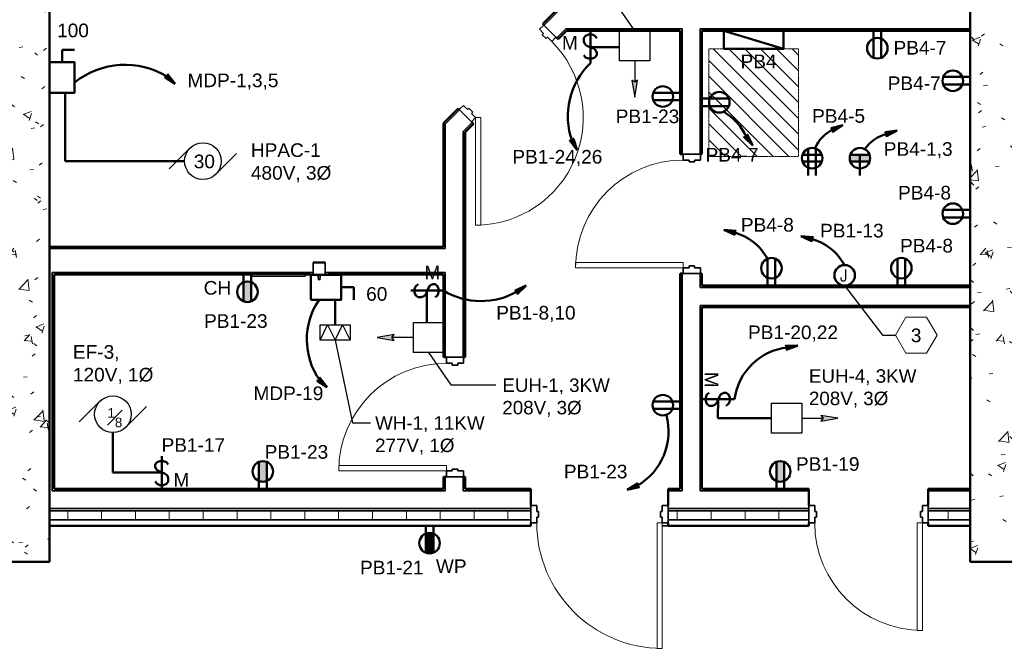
# Model space of a CAD drawing. Header units: inches. Extents: x 22203 to 35893, y 1093 to 5841.
# Tile 2 of 5: x 22918 to 23247, y 1103 to 1313. Entities that reach past the tile are written whole.
import ezdxf
from ezdxf.enums import TextEntityAlignment as Align

# ---------------------------------------------------------------- set-up
doc = ezdxf.new("R2010")
doc.units = ezdxf.units.IN
doc.header["$MEASUREMENT"] = 0
doc.linetypes.add('Dash', pattern=[0.25, 0.125, -0.125])
for name, color, linetype, lineweight in [('A-ANNO-NOTE', 7, 'Continuous', 9), ('E-MECH-SYMB', 7, 'Continuous', 30), ('E-POWR-CIRC', 7, 'Continuous', 50), ('E-POWR-CNMB', 7, 'Continuous', 35), ('E-POWR-DSCO', 7, 'Continuous', 50), ('E-POWR-IDEN', 7, 'Continuous', 35), ('E-POWR-PANL', 7, 'Continuous', 50), ('E-POWR-WALL', 7, 'Continuous', 50), ('E-PWR-SYMB', 7, 'Continuous', 30), ('G-ANNO-NOTE', 7, 'Continuous', 35), ('G-ANNO-PATT', 7, 'Continuous', 18), ('G-PLAN-OTLN', 7, 'Continuous', 35)]:
    doc.layers.add(name, color=color, linetype=linetype, lineweight=lineweight)
doc.styles.add('Arial', font='arial.ttf', dxfattribs={"height": 0.125})
doc.styles.add('NOTES_0.12in', font='romans.shx', dxfattribs={"width": 0.9, "height": 0.12})
doc.dimstyles.new('Richey', dxfattribs={"dimscale": 0.083333, "dimtxt": 0.125, "dimasz": 0.125, "dimexe": 0.18, "dimexo": 0.0625, "dimgap": 0.125, "dimtad": 1, "dimdec": 0, "dimzin": 3, "dimdsep": 46, "dimlunit": 4, "dimtxsty": 'Arial', "dimblk": 'ARCHTICK', "dimcen": 0.125, "dimadec": 0, "dimazin": 0, "dimtfac": 1, "dimtdec": 0, "dimtofl": 0, "dimtmove": 0, "dimatfit": 3, "dimfxl": 1, "dimtolj": 1, "dimtzin": 0, "dimarcsym": 0})
pattern_1 = [(50, (0, 0), (27.5427, -2.40992), [2.88, -31.68]), (355, (0, 0), (-5.32784, 28.88427), [2.304, -25.344]), (100.451, (2.295, -0.2), (22.21532, 26.47393), [2.448, -26.924]), (46.184, (0, 7.68), (40.98187, -6.35642), [4.32, -47.52]), (96.636, (3.415, 7.15), (35.89075, 37.4062), [3.671, -40.386]), (351.184, (0, 7.68), (35.89097, 37.4062), [3.456, -38.016]), (21, (3.84, 5.76), (22.92104, -15.46073), [2.88, -31.68]), (326, (3.84, 5.76), (9.34353, 27.84574), [2.304, -25.344]), (71.451, (5.75, 4.472), (32.26477, 12.38442), [2.448, -26.924]), (37.5, (0, 0), (0.466855, 12.782707), [1.267, -23.77, 1.267, -24.461, -25.44]), (37.5, (0, 0), (0.466855, 12.782707), [-50.765, 1.267, -24.173]), (7.5, (0, 0), (10.10159, 15.14509), [1.267, -13.402, 1.267, -23.194, -9.696]), (7.5, (0, 0), (10.10159, 15.14509), [-39.13, 1.267, -8.429]), (327.5, (-8.563, 0), (20.49916, -0.86578), [1.267, -8.333, 1.267, -28.685, -39.744]), (327.5, (-8.563, 0), (20.49916, -0.86578), [-39.552, 1.267, -38.477]), (317.5, (-12.403, 0), (22.39478, 3.84429), [1.267, -11.213, 1.267, -18.624, -28.224]), (317.5, (-12.403, 0), (22.39478, 3.84429), [-32.371, 1.267, -26.957])]
pattern_2 = [(0, (0, 0), (30.72, 7.68), [1.267, -21.773, 1.267, -21.773, -122.88]), (0, (0, 0), (30.72, 7.68), [-46.08, 1.267, -44.813, 1.267, -21.773, -53.76]), (0, (0, 0), (30.72, 7.68), [-115.2, 1.267, -14.093, 1.267, -37.133]), (120, (11.52, 3.84), (-22.011075, 22.7643), [1.267, -21.773, 1.267, -21.773, -122.88]), (120, (11.52, 3.84), (-22.011075, 22.7643), [-46.08, 1.267, -44.813, 1.267, -21.773, -53.76]), (120, (11.52, 3.84), (-22.011075, 22.7643), [-115.2, 1.267, -14.093, 1.267, -37.133]), (240, (15.36, 19.2), (-8.708925, -30.4443), [1.267, -21.773, 1.267, -21.773, -122.88]), (240, (15.36, 19.2), (-8.708925, -30.4443), [-46.08, 1.267, -44.813, 1.267, -21.773, -53.76]), (240, (15.36, 19.2), (-8.708925, -30.4443), [-115.2, 1.267, -14.093, 1.267, -37.133])]

# ---------------------------------------------------------------- blocks, each defined once
blk = doc.blocks.new('100% ANG M&I Facility_Floor Plan_7-31_elec_copy')
at = {"layer": 'G-PLAN-OTLN', "lineweight": 9}
h = blk.add_hatch(dxfattribs=at)
h.set_pattern_fill('FP_1', color=256, style=0, pattern_type=2)
h.set_pattern_definition(pattern_1)
h.paths.add_polyline_path([(-2511.59, 2267.21), (-2491.59, 2267.21), (-2491.59, 2767.21), (-2511.59, 2767.21), (-2511.59, 2269.84)])
h = blk.add_hatch(dxfattribs=at)
h.set_pattern_fill('FP_1', color=256, style=0, pattern_type=2)
h.set_pattern_definition(pattern_1)
h.paths.add_polyline_path([(-2819.59, 2267.21), (-2819.59, 2747.21), (-2839.59, 2747.21), (-2839.59, 2267.21)])
h = blk.add_hatch(dxfattribs=at)
h.set_pattern_fill('FP_2', color=256, style=0, pattern_type=2)
h.set_pattern_definition(pattern_2)
h.paths.add_polyline_path([(-2511.59, 2444.84), (-2511.59, 2445.46), (-2601.97, 2445.46), (-2601.97, 2444.84), (-2547, 2444.84)])
h.paths.add_polyline_path([(-2607.97, 2444.84), (-2607.97, 2445.46), (-2646.91, 2445.46), (-2647.54, 2444.84), (-2608.59, 2444.84)])
h = blk.add_hatch(dxfattribs=at)
h.set_pattern_fill('FP_2', color=256, style=0, pattern_type=2)
h.set_pattern_definition(pattern_2)
h.paths.add_polyline_path([(-2687.84, 2371.96), (-2687.84, 2372.59), (-2819.59, 2372.59), (-2819.59, 2371.96), (-2724.93, 2371.96)])
h = blk.add_hatch(dxfattribs=at)
h.set_pattern_fill('FP_2', color=256, style=0, pattern_type=2)
h.set_pattern_definition(pattern_2)
h.paths.add_polyline_path([(-2687.84, 2363.34), (-2687.84, 2363.96), (-2727.36, 2363.96), (-2727.36, 2363.34), (-2724.93, 2363.34)])
h.paths.add_polyline_path([(-2732.39, 2363.34), (-2731.42, 2363.34), (-2731.42, 2363.96), (-2818.72, 2363.96), (-2818.72, 2363.34), (-2752.12, 2363.34), (-2752.12, 2363.46), (-2734.12, 2363.46), (-2734.12, 2363.34)])
h = blk.add_hatch(dxfattribs=at)
h.set_pattern_fill('FP_2', color=256, style=0, pattern_type=2)
h.set_pattern_definition(pattern_2)
h.paths.add_polyline_path([(-2818.72, 2291.59), (-2818.09, 2291.59), (-2818.09, 2363.34), (-2818.72, 2363.34), (-2818.72, 2300.06)])
h = blk.add_hatch(dxfattribs=at)
h.set_pattern_fill('FP_2', color=256, style=0, pattern_type=2)
h.set_pattern_definition(pattern_2)
h.paths.add_polyline_path([(-2511.59, 2358.96), (-2511.59, 2359.59), (-2601.34, 2359.59), (-2601.34, 2358.96), (-2547, 2358.96)])
h = blk.add_hatch(dxfattribs=at)
h.set_pattern_fill('FP_2', color=256, style=0, pattern_type=2)
h.set_pattern_definition(pattern_2)
h.paths.add_polyline_path([(-2784.23, 2290.96), (-2687.22, 2290.96), (-2687.22, 2291.59), (-2818.72, 2291.59), (-2818.72, 2290.96), (-2813.89, 2290.96)])
h.paths.add_polyline_path([(-2681.22, 2290.96), (-2658.59, 2290.96), (-2658.59, 2291.59), (-2681.22, 2291.59)])
h.paths.add_polyline_path([(-2565.59, 2290.96), (-2565.59, 2291.59), (-2601.97, 2291.59), (-2601.97, 2290.96)])
h.paths.add_polyline_path([(-2525.59, 2290.96), (-2511.59, 2290.96), (-2511.59, 2291.59), (-2525.59, 2291.59)])
h.paths.add_polyline_path([(-2607.97, 2290.96), (-2607.97, 2291.59), (-2612.59, 2291.59), (-2612.59, 2290.96)])
h = blk.add_hatch(dxfattribs=at)
h.set_pattern_fill('FP_3', color=256, style=0, pattern_type=2)
h.set_pattern_definition([(0, (0, 0), (0, 11.331), []), (90, (0, 0), (-11.331, 7e-16), [])])
h.paths.add_polyline_path([(-2819.59, 2281.21), (-2658.59, 2281.21), (-2658.59, 2284.21), (-2819.59, 2284.21)])
h.paths.add_polyline_path([(-2565.59, 2281.21), (-2565.59, 2284.21), (-2612.59, 2284.21), (-2612.59, 2281.21), (-2606.31, 2281.21)])
h.paths.add_polyline_path([(-2525.59, 2281.21), (-2511.59, 2281.21), (-2511.59, 2284.21), (-2525.59, 2284.21), (-2525.59, 2282.15)])
at = {"layer": 'G-PLAN-OTLN', "lineweight": 50}
for p, q in [((-2819.59, 2267.21), (-2819.59, 2767.21)), ((-2511.59, 2767.21), (-2511.59, 2267.21)), ((-2649.65, 2452.09), (-2654.61, 2447.14)), ((-2654.61, 2447.14), (-2654.25, 2446.78)), ((-2649.48, 2442.01), (-2646.65, 2444.84)), ((-2646.65, 2444.84), (-2608.59, 2444.84)), ((-2608.59, 2444.84), (-2608.59, 2403.59)), ((-2601.34, 2444.84), (-2511.59, 2444.84)), ((-2601.34, 2403.59), (-2601.34, 2444.84)), ((-2650.19, 2442.72), (-2649.48, 2442.01)), ((-2682.89, 2418.85), (-2687.84, 2413.9)), ((-2682.54, 2418.5), (-2682.89, 2418.85)), ((-2687.84, 2413.9), (-2687.84, 2372.59)), ((-2680.59, 2410.9), (-2677.76, 2413.73)), ((-2677.76, 2413.73), (-2678.47, 2414.43)), ((-2680.59, 2335.59), (-2680.59, 2410.9)), ((-2608.59, 2403.59), (-2607.59, 2403.59)), ((-2601.84, 2403.59), (-2601.34, 2403.59)), ((-2687.84, 2372.59), (-2819.59, 2372.59)), ((-2731.42, 2367.29), (-2731.42, 2367.34)), ((-2731.42, 2367.34), (-2727.36, 2367.34)), ((-2727.36, 2367.34), (-2727.36, 2367.29)), ((-2818.09, 2363.34), (-2752.12, 2363.34)), ((-2818.09, 2291.59), (-2818.09, 2363.34)), ((-2734.12, 2363.34), (-2732.39, 2363.34)), ((-2726.39, 2363.34), (-2687.84, 2363.34)), ((-2687.84, 2363.34), (-2687.84, 2335.59)), ((-2607.59, 2363.59), (-2608.59, 2363.59)), ((-2608.59, 2363.59), (-2608.59, 2291.59)), ((-2601.34, 2363.59), (-2601.84, 2363.59)), ((-2601.34, 2359.59), (-2601.34, 2363.59)), ((-2511.59, 2359.59), (-2601.34, 2359.59)), ((-2601.34, 2291.59), (-2601.34, 2352.34)), ((-2601.34, 2352.34), (-2511.59, 2352.34)), ((-2687.84, 2335.59), (-2686.84, 2335.59)), ((-2681.09, 2335.59), (-2680.59, 2335.59)), ((-2686.84, 2295.59), (-2687.84, 2295.59)), ((-2687.84, 2295.59), (-2687.84, 2291.59)), ((-2680.59, 2295.59), (-2681.09, 2295.59)), ((-2680.59, 2291.59), (-2680.59, 2295.59)), ((-2687.84, 2291.59), (-2818.09, 2291.59)), ((-2658.59, 2291.59), (-2680.59, 2291.59)), ((-2658.59, 2285.96), (-2658.59, 2291.59)), ((-2608.59, 2291.59), (-2612.59, 2291.59)), ((-2612.59, 2291.59), (-2612.59, 2285.96)), ((-2565.59, 2291.59), (-2601.34, 2291.59)), ((-2565.59, 2285.96), (-2565.59, 2291.59)), ((-2511.59, 2291.59), (-2525.59, 2291.59)), ((-2525.59, 2291.59), (-2525.59, 2285.96)), ((-2658.59, 2279.21), (-2658.59, 2280.21)), ((-2612.59, 2280.21), (-2612.59, 2279.21)), ((-2565.59, 2279.21), (-2565.59, 2280.21)), ((-2525.59, 2280.21), (-2525.59, 2279.21)), ((-2819.59, 2279.21), (-2658.59, 2279.21)), ((-2612.59, 2279.21), (-2565.59, 2279.21)), ((-2525.59, 2279.21), (-2511.59, 2279.21)), ((-2839.59, 2267.21), (-2819.59, 2267.21)), ((-2511.59, 2267.21), (-2491.59, 2267.21))]:
    blk.add_line(p, q, dxfattribs=at)
at = {"layer": 'G-PLAN-OTLN'}
for p, q in [((-2654.16, 2446.69), (-2649.4, 2451.46)), ((-2654.25, 2446.78), (-2655.67, 2445.37)), ((-2655.67, 2445.37), (-2654.3, 2444)), ((-2650.19, 2442.72), (-2654.25, 2446.78)), ((-2646.91, 2445.46), (-2649.92, 2442.45)), ((-2607.97, 2445.46), (-2646.91, 2445.46)), ((-2607.97, 2445.46), (-2607.97, 2403.59)), ((-2511.59, 2445.46), (-2601.97, 2445.46)), ((-2601.97, 2403.59), (-2601.97, 2445.46)), ((-2654.3, 2444), (-2654.74, 2443.56)), ((-2654.74, 2443.56), (-2653.41, 2442.23)), ((-2653.41, 2442.23), (-2652.97, 2442.67)), ((-2652.97, 2442.67), (-2651.6, 2441.3)), ((-2651.6, 2441.3), (-2650.19, 2442.72)), ((-2687.22, 2413.64), (-2682.45, 2418.41)), ((-2681.12, 2419.91), (-2682.54, 2418.5)), ((-2682.54, 2418.5), (-2678.47, 2414.43)), ((-2679.75, 2418.54), (-2681.12, 2419.91)), ((-2679.31, 2418.98), (-2679.75, 2418.54)), ((-2677.99, 2417.66), (-2679.31, 2418.98)), ((-2678.47, 2414.43), (-2677.06, 2415.85)), ((-2678.43, 2417.22), (-2677.99, 2417.66)), ((-2677.06, 2415.85), (-2678.43, 2417.22)), ((-2687.22, 2413.64), (-2687.22, 2371.96)), ((-2678.21, 2414.17), (-2681.22, 2411.16)), ((-2681.22, 2411.16), (-2681.22, 2335.59)), ((-2607.59, 2403.59), (-2601.84, 2403.59)), ((-2607.59, 2401.59), (-2607.59, 2403.59)), ((-2605.65, 2401.59), (-2607.59, 2401.59)), ((-2605.65, 2400.96), (-2605.65, 2401.59)), ((-2603.78, 2401.59), (-2603.78, 2400.96)), ((-2601.84, 2401.59), (-2603.78, 2401.59)), ((-2601.84, 2403.59), (-2601.84, 2401.59)), ((-2603.78, 2400.96), (-2605.65, 2400.96)), ((-2687.22, 2371.96), (-2819.59, 2371.96)), ((-2727.36, 2367.29), (-2731.42, 2367.29)), ((-2731.42, 2367.29), (-2731.42, 2363.34)), ((-2727.36, 2363.34), (-2727.36, 2367.29)), ((-2607.59, 2363.59), (-2607.59, 2365.59)), ((-2607.59, 2365.59), (-2605.65, 2365.59)), ((-2605.65, 2366.21), (-2603.78, 2366.21)), ((-2605.65, 2365.59), (-2605.65, 2366.21)), ((-2603.78, 2366.21), (-2603.78, 2365.59)), ((-2603.78, 2365.59), (-2601.84, 2365.59)), ((-2601.84, 2365.59), (-2601.84, 2363.59)), ((-2731.42, 2363.96), (-2818.72, 2363.96)), ((-2818.72, 2290.96), (-2818.72, 2363.96)), ((-2752.12, 2363.46), (-2734.12, 2363.46)), ((-2752.12, 2363.46), (-2752.12, 2362.71)), ((-2752.12, 2363.46), (-2752.12, 2362.71)), ((-2734.12, 2362.71), (-2752.12, 2362.71)), ((-2734.12, 2362.71), (-2734.12, 2363.46)), ((-2734.12, 2362.71), (-2734.12, 2363.46)), ((-2732.39, 2363.34), (-2726.39, 2363.34)), ((-2732.39, 2363.34), (-2732.39, 2363.31)), ((-2732.39, 2363.31), (-2726.39, 2363.31)), ((-2732.15, 2363.26), (-2732.39, 2363.31)), ((-2726.63, 2363.26), (-2732.15, 2363.26)), ((-2729.76, 2363.26), (-2729.76, 2363.19)), ((-2729.02, 2363.19), (-2729.76, 2363.19)), ((-2729.76, 2363.19), (-2729.49, 2363.19)), ((-2729.74, 2363.26), (-2729.74, 2362.26)), ((-2729.45, 2363.19), (-2729.45, 2363.26)), ((-2729.32, 2363.19), (-2729.45, 2363.19)), ((-2729.32, 2363.19), (-2729.32, 2363.26)), ((-2729.3, 2363.19), (-2729.02, 2363.19)), ((-2729.05, 2362.26), (-2729.05, 2363.26)), ((-2729.02, 2363.19), (-2729.02, 2363.26)), ((-2687.22, 2363.96), (-2727.36, 2363.96)), ((-2726.39, 2363.31), (-2726.63, 2363.26)), ((-2726.39, 2363.31), (-2726.39, 2363.34)), ((-2687.22, 2363.96), (-2687.22, 2335.59)), ((-2607.97, 2363.59), (-2607.97, 2290.96)), ((-2601.84, 2363.59), (-2607.59, 2363.59)), ((-2601.97, 2363.59), (-2601.97, 2358.96)), ((-2729.74, 2361.71), (-2729.74, 2361.64)), ((-2729.69, 2361.71), (-2729.39, 2361.71)), ((-2729.69, 2361.64), (-2729.39, 2361.64)), ((-2729.47, 2361.94), (-2729.47, 2361.71)), ((-2729.47, 2361.94), (-2729.39, 2361.94)), ((-2729.39, 2361.94), (-2729.31, 2361.94)), ((-2729.39, 2361.71), (-2729.09, 2361.71)), ((-2729.39, 2361.64), (-2729.09, 2361.64)), ((-2729.31, 2361.71), (-2729.31, 2361.94)), ((-2729.05, 2361.64), (-2729.05, 2361.71)), ((-2511.59, 2358.96), (-2601.97, 2358.96)), ((-2601.97, 2352.96), (-2601.97, 2290.96)), ((-2511.59, 2352.96), (-2601.97, 2352.96)), ((-2686.84, 2335.59), (-2681.09, 2335.59)), ((-2686.84, 2333.59), (-2686.84, 2335.59)), ((-2684.91, 2333.59), (-2686.84, 2333.59)), ((-2684.91, 2332.96), (-2684.91, 2333.59)), ((-2683.03, 2332.96), (-2684.91, 2332.96)), ((-2683.03, 2333.59), (-2683.03, 2332.96)), ((-2681.09, 2333.59), (-2683.03, 2333.59)), ((-2681.09, 2335.59), (-2681.09, 2333.59)), ((-2686.84, 2295.59), (-2686.84, 2297.59)), ((-2686.84, 2297.59), (-2684.91, 2297.59)), ((-2684.91, 2298.21), (-2683.03, 2298.21)), ((-2684.91, 2297.59), (-2684.91, 2298.21)), ((-2683.03, 2298.21), (-2683.03, 2297.59)), ((-2683.03, 2297.59), (-2681.09, 2297.59)), ((-2681.09, 2297.59), (-2681.09, 2295.59)), ((-2687.22, 2295.59), (-2687.22, 2290.96)), ((-2681.09, 2295.59), (-2686.84, 2295.59)), ((-2681.22, 2295.59), (-2681.22, 2290.96)), ((-2687.22, 2290.96), (-2818.72, 2290.96)), ((-2658.59, 2290.96), (-2681.22, 2290.96)), ((-2607.97, 2290.96), (-2612.59, 2290.96)), ((-2565.59, 2290.96), (-2601.97, 2290.96)), ((-2511.59, 2290.96), (-2525.59, 2290.96)), ((-2658.59, 2284.96), (-2819.59, 2284.96)), ((-2658.59, 2284.21), (-2819.59, 2284.21)), ((-2658.59, 2285.96), (-2656.59, 2285.96)), ((-2658.59, 2280.21), (-2658.59, 2285.96)), ((-2656.59, 2285.96), (-2656.59, 2284.03)), ((-2656.59, 2284.03), (-2655.97, 2284.03)), ((-2655.97, 2284.03), (-2655.97, 2282.15)), ((-2615.22, 2284.03), (-2614.59, 2284.03)), ((-2615.22, 2282.15), (-2615.22, 2284.03)), ((-2614.59, 2285.96), (-2612.59, 2285.96)), ((-2614.59, 2284.03), (-2614.59, 2285.96)), ((-2612.59, 2285.96), (-2612.59, 2280.21)), ((-2565.59, 2284.96), (-2612.59, 2284.96)), ((-2565.59, 2284.21), (-2612.59, 2284.21)), ((-2565.59, 2285.96), (-2563.59, 2285.96)), ((-2565.59, 2280.21), (-2565.59, 2285.96)), ((-2563.59, 2285.96), (-2563.59, 2284.03)), ((-2563.59, 2284.03), (-2562.97, 2284.03)), ((-2562.97, 2284.03), (-2562.97, 2282.15)), ((-2528.22, 2284.03), (-2527.59, 2284.03)), ((-2528.22, 2282.15), (-2528.22, 2284.03)), ((-2527.59, 2285.96), (-2525.59, 2285.96)), ((-2527.59, 2284.03), (-2527.59, 2285.96)), ((-2525.59, 2285.96), (-2525.59, 2280.21)), ((-2511.59, 2284.96), (-2525.59, 2284.96)), ((-2511.59, 2284.21), (-2525.59, 2284.21)), ((-2658.59, 2281.21), (-2819.59, 2281.21)), ((-2656.59, 2280.21), (-2658.59, 2280.21)), ((-2656.59, 2282.15), (-2656.59, 2280.21)), ((-2655.97, 2282.15), (-2656.59, 2282.15)), ((-2614.59, 2282.15), (-2615.22, 2282.15)), ((-2614.59, 2280.21), (-2614.59, 2282.15)), ((-2612.59, 2280.21), (-2614.59, 2280.21)), ((-2565.59, 2281.21), (-2612.59, 2281.21)), ((-2563.59, 2280.21), (-2565.59, 2280.21)), ((-2563.59, 2282.15), (-2563.59, 2280.21)), ((-2562.97, 2282.15), (-2563.59, 2282.15)), ((-2527.59, 2282.15), (-2528.22, 2282.15)), ((-2527.59, 2280.21), (-2527.59, 2282.15)), ((-2525.59, 2280.21), (-2527.59, 2280.21)), ((-2511.59, 2281.21), (-2525.59, 2281.21)), ((-2614.59, 2279.21), (-2612.59, 2279.21))]:
    blk.add_line(p, q, dxfattribs=at)
at = {"layer": 'G-PLAN-OTLN', "lineweight": 20}
for p, q in [((-2675.31, 2415.85), (-2677.06, 2415.85)), ((-2677.06, 2415.85), (-2677.06, 2379.85)), ((-2675.31, 2379.85), (-2675.31, 2415.85)), ((-2677.06, 2379.85), (-2675.31, 2379.85)), ((-2643.59, 2367.34), (-2607.59, 2367.34)), ((-2643.59, 2365.59), (-2643.59, 2367.34)), ((-2607.59, 2365.59), (-2643.59, 2365.59)), ((-2607.59, 2367.34), (-2607.59, 2365.59)), ((-2722.84, 2299.34), (-2686.84, 2299.34)), ((-2722.84, 2297.59), (-2722.84, 2299.34)), ((-2686.84, 2297.59), (-2722.84, 2297.59)), ((-2686.84, 2299.34), (-2686.84, 2297.59)), ((-2616.34, 2280.21), (-2614.59, 2280.21)), ((-2616.34, 2238.21), (-2616.34, 2280.21)), ((-2614.59, 2280.21), (-2614.59, 2238.21)), ((-2529.34, 2280.21), (-2527.59, 2280.21)), ((-2529.34, 2244.21), (-2529.34, 2280.21)), ((-2527.59, 2280.21), (-2527.59, 2244.21)), ((-2527.59, 2244.21), (-2529.34, 2244.21)), ((-2614.59, 2238.21), (-2616.34, 2238.21))]:
    blk.add_line(p, q, dxfattribs=at)
at = {"layer": 'G-PLAN-OTLN', "linetype": 'Continuous', "lineweight": 9}
for p, q in [((-2687.84, 2411.52), (-2687.22, 2411.52)), ((-2687.84, 2388.48), (-2687.22, 2388.48)), ((-2687.84, 2357.76), (-2687.22, 2357.76)), ((-2586.19, 2352.81), (-2586.28, 2352.96)), ((-2687.29, 2342.23), (-2687.84, 2341.28)), ((-2608.23, 2340.93), (-2608.59, 2340.3))]:
    blk.add_line(p, q, dxfattribs=at)
at = {"layer": 'G-PLAN-OTLN', "flags": 128}
for points in [[(-2729.47, 2361.94), (-2729.48, 2361.94), (-2729.5, 2361.95), (-2729.51, 2361.95), (-2729.52, 2361.95), (-2729.53, 2361.96), (-2729.54, 2361.96), (-2729.56, 2361.97), (-2729.57, 2361.97), (-2729.58, 2361.98), (-2729.59, 2361.99), (-2729.6, 2361.99), (-2729.61, 2362), (-2729.62, 2362.01), (-2729.63, 2362.02), (-2729.64, 2362.03), (-2729.65, 2362.04), (-2729.66, 2362.05), (-2729.67, 2362.06), (-2729.67, 2362.07), (-2729.68, 2362.08), (-2729.69, 2362.09), (-2729.69, 2362.1), (-2729.7, 2362.11), (-2729.71, 2362.12), (-2729.71, 2362.13), (-2729.72, 2362.14), (-2729.72, 2362.16), (-2729.72, 2362.17), (-2729.73, 2362.18), (-2729.73, 2362.19), (-2729.73, 2362.21), (-2729.73, 2362.22), (-2729.74, 2362.23), (-2729.74, 2362.24), (-2729.74, 2362.26)], [(-2729.05, 2362.26), (-2729.05, 2362.24), (-2729.05, 2362.23), (-2729.05, 2362.22), (-2729.05, 2362.21), (-2729.05, 2362.19), (-2729.06, 2362.18), (-2729.06, 2362.17), (-2729.06, 2362.16), (-2729.07, 2362.14), (-2729.07, 2362.13), (-2729.08, 2362.12), (-2729.08, 2362.11), (-2729.09, 2362.1), (-2729.1, 2362.09), (-2729.1, 2362.08), (-2729.11, 2362.06), (-2729.12, 2362.05), (-2729.13, 2362.04), (-2729.14, 2362.04), (-2729.14, 2362.03), (-2729.15, 2362.02), (-2729.16, 2362.01), (-2729.17, 2362), (-2729.18, 2361.99), (-2729.19, 2361.99), (-2729.21, 2361.98), (-2729.22, 2361.97), (-2729.23, 2361.97), (-2729.24, 2361.96), (-2729.25, 2361.96), (-2729.26, 2361.95), (-2729.28, 2361.95), (-2729.29, 2361.95), (-2729.3, 2361.94), (-2729.31, 2361.94)]]:
    blk.add_lwpolyline(points, dxfattribs=at)
at = {"layer": 'G-PLAN-OTLN', "lineweight": 9}
for centre, radius, start, end in [((-2677.06, 2415.85), 36, 270, 45), ((-2607.59, 2365.59), 36, 90, 180), ((-2686.84, 2297.59), 36, 90, 180), ((-2614.59, 2280.21), 42, 180, 270), ((-2527.59, 2280.21), 36, 180, 270)]:
    blk.add_arc(centre, radius, start, end, dxfattribs=at)
blk = doc.blocks.new('_ArchTick')
at = {"color": 0, "linetype": 'ByBlock', "const_width": 0.15}
blk.add_lwpolyline([(-0.5, -0.5), (0.5, 0.5)], dxfattribs=at)
blk = doc.blocks.new('Keynote_Symbol_NCS5 - Keyed Note-7718037-MONITORED COILING OVERHEAD DOOR _TYP_')
at = {"layer": 'A-ANNO-NOTE', "lineweight": 20}
for p, q in [((-0.0902, 0.125), (-0.1624, 0)), ((0.0541, 0.125), (-0.0902, 0.125)), ((0.0541, 0.125), (0.1263, 0)), ((-0.1624, 0), (-0.0902, -0.125)), ((0.1263, 0), (0.0541, -0.125)), ((-0.0902, -0.125), (0.0541, -0.125))]:
    blk.add_line(p, q, dxfattribs=at)

msp = doc.modelspace()

# ---------------------------------------------------------------- hatches: boundary and pattern name
at = {"layer": 'E-MECH-SYMB', "transparency": 33554687}
h = msp.add_hatch(color=256, dxfattribs=at)
h.dxf.hatch_style = 1
h.paths.add_polyline_path([(23123.64, 1287.48), (23124.62, 1293.18), (23123.64, 1292.45), (23122.65, 1293.18)])
h = msp.add_hatch(color=256, dxfattribs=at)
h.dxf.hatch_style = 1
h.paths.add_polyline_path([(23037.45, 1207.08), (23043.15, 1206.1), (23042.42, 1207.08), (23043.15, 1208.07)])
h = msp.add_hatch(color=256, dxfattribs=at)
h.dxf.hatch_style = 1
h.paths.add_polyline_path([(23191.66, 1180.02), (23185.96, 1181), (23186.7, 1180.02), (23185.96, 1179.04)])
at = {"layer": 'E-POWR-CIRC', "transparency": 33554687}
h = msp.add_hatch(color=256, dxfattribs=at)
h.dxf.hatch_style = 1
h.paths.add_polyline_path([(22969.91, 1291.89), (22967.46, 1295.09), (22967.37, 1294.24), (22966.53, 1294.09)])
h = msp.add_hatch(color=256, dxfattribs=at)
h.dxf.hatch_style = 1
h.paths.add_polyline_path([(23163.12, 1271.34), (23161.32, 1274.94), (23161.07, 1274.13), (23160.22, 1274.13)])
h = msp.add_hatch(color=256, dxfattribs=at)
h.dxf.hatch_style = 1
h.paths.add_polyline_path([(23193.31, 1278.15), (23189.43, 1277.07), (23190.19, 1276.67), (23190.02, 1275.84)])
h = msp.add_hatch(color=256, dxfattribs=at)
h.dxf.hatch_style = 1
h.paths.add_polyline_path([(23211.45, 1276.28), (23207.46, 1275.73), (23208.15, 1275.23), (23207.87, 1274.43)])
h = msp.add_hatch(color=256, dxfattribs=at)
h.dxf.hatch_style = 1
h.paths.add_polyline_path([(23104.42, 1269.76), (23103.13, 1273.57), (23102.77, 1272.8), (23101.92, 1272.92)])
h = msp.add_hatch(color=256, dxfattribs=at)
h.dxf.hatch_style = 1
h.paths.add_polyline_path([(23153.46, 1243.08), (23157.14, 1241.46), (23156.81, 1242.25), (23157.47, 1242.79)])
h = msp.add_hatch(color=256, dxfattribs=at)
h.dxf.hatch_style = 1
h.paths.add_polyline_path([(23179.23, 1240.95), (23182.92, 1239.33), (23182.59, 1240.12), (23183.25, 1240.66)])
h = msp.add_hatch(color=256, dxfattribs=at)
h.dxf.hatch_style = 1
h.paths.add_polyline_path([(23083.68, 1222.81), (23084.48, 1222.51), (23084.43, 1221.66), (23087.36, 1224.42)])
h = msp.add_hatch(color=256, dxfattribs=at)
h.dxf.hatch_style = 1
h.paths.add_polyline_path([(23178.21, 1204.41), (23174.19, 1204.31), (23174.82, 1203.74), (23174.45, 1202.97)])
h = msp.add_hatch(color=256, dxfattribs=at)
h.dxf.hatch_style = 1
h.paths.add_polyline_path([(23020.79, 1190.38), (23018.35, 1193.59), (23018.26, 1192.74), (23017.42, 1192.58)])
h = msp.add_hatch(color=256, dxfattribs=at)
h.dxf.hatch_style = 1
h.paths.add_polyline_path([(23121.17, 1156.06), (23125.1, 1156.95), (23124.36, 1157.38), (23124.57, 1158.21)])
at = {"layer": 'E-POWR-WALL'}
h = msp.add_hatch(color=256, dxfattribs=at)
h.dxf.hatch_style = 1
h.paths.add_polyline_path([(23197.74, 1268.14), (23195.77, 1268.14, 0.081079), (23195.59, 1267.05, 0.081079), (23195.77, 1265.96), (23197.74, 1265.96)])
h.paths.add_polyline_path([(23200.29, 1268.14), (23197.74, 1268.14), (23197.74, 1265.96), (23200.29, 1265.96)])
h.paths.add_polyline_path([(23202.44, 1267.05, 0.081079), (23202.26, 1268.14), (23200.29, 1268.14), (23200.29, 1265.96), (23202.26, 1265.96, 0.081079)])
h = msp.add_hatch(color=256, dxfattribs=at)
h.dxf.hatch_style = 1
h.paths.add_polyline_path([(22992.8, 1219.17, 0.193372), (22995.37, 1219.17), (22995.37, 1225.54, 0.193372), (22992.8, 1225.54)])
h = msp.add_hatch(color=256, dxfattribs=at)
h.dxf.hatch_style = 1
h.paths.add_polyline_path([(23000.52, 1165.43, 0.193372), (22997.95, 1165.43), (22997.95, 1159.05, 0.193372), (23000.52, 1159.05)])
h = msp.add_hatch(color=256, dxfattribs=at)
h.dxf.hatch_style = 1
h.paths.add_polyline_path([(23171.05, 1159.05, 0.193372), (23173.61, 1159.05), (23173.61, 1165.43, 0.193372), (23171.05, 1165.43)])
at = {"layer": 'E-POWR-WALL', "transparency": 33554687}
h = msp.add_hatch(dxfattribs=at)
h.set_pattern_fill('ANSI31', color=256)
h.set_pattern_definition([(45, (229.90283, 10), (-0.08838834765, 0.08838834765), [])])
h.paths.add_polyline_path([(23053.73, 1135.04, 0.193372), (23056.29, 1135.04), (23056.29, 1141.42, 0.193372), (23053.73, 1141.42)])
at = {"layer": 'G-ANNO-PATT', "transparency": 33554483}
h = msp.add_hatch(dxfattribs=at)
h.set_pattern_fill('ANSI31', color=256, scale=30, angle=90)
h.paths.add_polyline_path([(23148.47, 1303.67), (23148.47, 1267.67), (23178.47, 1267.67), (23178.47, 1303.67)])

# ---------------------------------------------------------------- linework, layer by layer
at = {"layer": 'E-MECH-SYMB'}
for p, q in [((23123.64, 1299.62), (23123.64, 1292.45)), ((22967.93, 1263.46), (22974.86, 1270.39)), ((22983.53, 1261.72), (22990.47, 1268.66)), ((23018.38, 1206.21), (23020.89, 1211.24)), ((23020.89, 1211.24), (23023.4, 1206.21)), ((23023.4, 1206.21), (23025.92, 1211.24)), ((23025.92, 1211.24), (23028.43, 1206.21)), ((23049.59, 1207.08), (23042.42, 1207.08)), ((22937.8, 1178.78), (22944.73, 1185.71)), ((22953.4, 1177.04), (22960.33, 1183.98)), ((23179.52, 1180.02), (23186.7, 1180.02))]:
    msp.add_line(p, q, dxfattribs=at)
for points in [[(23118.61, 1299.62), (23118.61, 1309.67), (23128.66, 1309.67), (23128.66, 1299.62)], [(23123.64, 1287.48), (23124.62, 1293.18), (23123.64, 1292.45), (23123.64, 1292.45), (23122.65, 1293.18)], [(23018.38, 1211.24), (23028.43, 1211.24), (23028.43, 1206.21), (23018.38, 1206.21)], [(23049.59, 1212.11), (23059.64, 1212.11), (23059.64, 1202.06), (23049.59, 1202.06)], [(23037.45, 1207.08), (23043.15, 1206.1), (23042.42, 1207.08), (23042.42, 1207.08), (23043.15, 1208.07)], [(23179.52, 1175), (23169.47, 1175), (23169.47, 1185.04), (23179.52, 1185.04)], [(23191.66, 1180.02), (23185.96, 1181), (23186.7, 1180.02), (23186.7, 1180.02), (23185.96, 1179.04)]]:
    msp.add_lwpolyline(points, close=True, dxfattribs=at)
for centre in [(22979.2, 1266.06), (22949.07, 1181.38)]:
    msp.add_circle(centre, 6.13, dxfattribs=at)
at = {"layer": 'E-POWR-CIRC'}
for p, q in [((23108.83, 1304.23), (23118.61, 1304.23)), ((22933.12, 1288.96), (22933.12, 1266.06)), ((22973.07, 1266.06), (22933.12, 1266.06)), ((23054.06, 1212.11), (23054.06, 1222.73)), ((23023.4, 1211.24), (23023.4, 1219.66)), ((23151.58, 1186.42), (23151.42, 1180.02)), ((23151.42, 1180.02), (23169.47, 1180.02)), ((22949.07, 1175.25), (22949.07, 1161.86)), ((22965.39, 1161.86), (22949.07, 1161.86))]:
    msp.add_line(p, q, dxfattribs=at)
for points in [[(22969.91, 1291.89), (22967.46, 1295.09), (22967.37, 1294.24), (22967.37, 1294.24), (22966.53, 1294.09)], [(23163.12, 1271.34), (23161.32, 1274.94), (23161.07, 1274.13), (23161.07, 1274.13), (23160.22, 1274.13)], [(23193.31, 1278.15), (23189.43, 1277.07), (23190.19, 1276.67), (23190.19, 1276.67), (23190.02, 1275.84)], [(23211.45, 1276.28), (23207.46, 1275.73), (23208.15, 1275.23), (23208.15, 1275.23), (23207.87, 1274.43)], [(23104.42, 1269.76), (23103.13, 1273.57), (23102.77, 1272.8), (23102.77, 1272.8), (23101.92, 1272.92)], [(23153.46, 1243.08), (23157.14, 1241.46), (23156.81, 1242.25), (23156.81, 1242.25), (23157.47, 1242.79)], [(23179.23, 1240.95), (23182.92, 1239.33), (23182.59, 1240.12), (23182.59, 1240.12), (23183.25, 1240.66)], [(23087.36, 1224.42), (23083.68, 1222.81), (23084.48, 1222.51), (23084.48, 1222.51), (23084.43, 1221.66)], [(23178.21, 1204.41), (23174.19, 1204.31), (23174.82, 1203.74), (23174.82, 1203.74), (23174.45, 1202.97)], [(23020.79, 1190.38), (23018.35, 1193.59), (23018.26, 1192.74), (23018.26, 1192.74), (23017.42, 1192.58)], [(23121.17, 1156.06), (23125.1, 1156.95), (23124.36, 1157.38), (23124.36, 1157.38), (23124.57, 1158.21)]]:
    msp.add_lwpolyline(points, close=True, dxfattribs=at)
for centre, radius, start, end in [((22953.11, 1271.19), 27.1, 58.262, 128.4656), ((23125.65, 1281.17), 24.37, 133.6566, 200.0918), ((23143.08, 1265.6), 19.91, 25.3675, 58.8633), ((23195.11, 1265.52), 12.19, 113.8201, 156.6623), ((23211.27, 1262.56), 13.05, 103.8171, 144.8171), ((23152.31, 1224.93), 17.89, 28.2674, 75.4276), ((23178.08, 1222.8), 17.89, 28.2674, 75.4276), ((23072.25, 1243.69), 24.45, 238.9707, 300.0141), ((23037.73, 1206.36), 23.77, 145.9584, 214.978), ((23177.13, 1183.56), 20.32, 96.5282, 171.8952), ((23113.98, 1175.65), 21.01, 299.6112, 15.2748)]:
    msp.add_arc(centre, radius, start, end, dxfattribs=at)
at = {"layer": 'E-POWR-DSCO'}
for p, q in [((23108.83, 1309.67), (23108.83, 1298.8)), ((22932.07, 1299.14), (22932.07, 1303.32)), ((22936.25, 1303.32), (22932.07, 1303.32)), ((23025.49, 1223.85), (23029.67, 1223.85)), ((23029.67, 1223.85), (23029.67, 1219.66)), ((23048.76, 1222.73), (23059.64, 1222.73)), ((23146.14, 1186.42), (23157.02, 1186.42)), ((22965.39, 1156.42), (22965.39, 1167.3))]:
    msp.add_line(p, q, dxfattribs=at)
at = {"layer": 'E-POWR-DSCO', "linetype": 'Continuous'}
for points in [[(22927.89, 1299.14), (22927.89, 1288.96), (22936.25, 1288.96), (22936.25, 1299.14)], [(23015.31, 1219.66), (23025.49, 1219.66), (23025.49, 1228.03), (23015.31, 1228.03)]]:
    msp.add_lwpolyline(points, close=True, dxfattribs=at)
at = {"layer": 'E-POWR-PANL', "linetype": 'Continuous'}
msp.add_line((23153.47, 1309.67), (23173.47, 1303.67), dxfattribs=at)
msp.add_lwpolyline([(23153.47, 1303.67), (23173.47, 1303.67), (23173.47, 1309.67), (23153.47, 1309.67)], close=True, dxfattribs=at)
at = {"layer": 'E-POWR-WALL'}
for p, q in [((23203.55, 1309.67), (23203.55, 1300.67)), ((23206.11, 1309.67), (23206.11, 1300.67)), ((23235.89, 1294.25), (23226.89, 1294.25)), ((23235.89, 1291.69), (23226.89, 1291.69)), ((23138.89, 1288.98), (23129.89, 1288.98)), ((23138.89, 1286.42), (23129.89, 1286.42)), ((23146.14, 1287.05), (23155.14, 1287.05)), ((23146.14, 1284.49), (23155.14, 1284.49)), ((23181.74, 1261.25), (23181.74, 1270.22)), ((23184.29, 1261.25), (23184.29, 1270.22)), ((23179.77, 1268.14), (23186.26, 1268.14)), ((23179.77, 1265.96), (23186.26, 1265.96)), ((23195.77, 1268.14), (23202.26, 1268.14)), ((23195.77, 1265.96), (23202.26, 1265.96)), ((23199.02, 1261.25), (23199.02, 1268.14)), ((23235.89, 1249.76), (23226.89, 1249.76)), ((23235.89, 1247.2), (23226.89, 1247.2)), ((23168.12, 1224.42), (23168.12, 1233.43)), ((23170.68, 1224.42), (23170.68, 1233.43)), ((23211.58, 1224.42), (23211.58, 1233.43)), ((23214.14, 1224.42), (23214.14, 1233.43)), ((22992.8, 1228.17), (22992.8, 1219.17)), ((22995.37, 1228.17), (22995.37, 1219.17)), ((23138.89, 1185.69), (23129.89, 1185.69)), ((23138.89, 1183.13), (23129.89, 1183.13)), ((22997.95, 1156.42), (22997.95, 1165.43)), ((23000.52, 1156.42), (23000.52, 1165.43)), ((23171.05, 1156.42), (23171.05, 1165.43)), ((23173.61, 1156.42), (23173.61, 1165.43)), ((23053.73, 1144.05), (23053.73, 1135.04)), ((23056.29, 1144.05), (23056.29, 1135.04))]:
    msp.add_line(p, q, dxfattribs=at)
for centre, radius in [((23204.83, 1303.86), 3.44), ((23230.07, 1292.97), 3.44), ((23133.07, 1287.7), 3.44), ((23151.96, 1285.77), 3.44), ((23183.02, 1267.05), 3.42), ((23199.02, 1267.05), 3.42), ((23230.07, 1248.48), 3.44), ((23169.4, 1230.24), 3.44), ((23212.86, 1230.24), 3.44), ((23193.89, 1227.86), 3.44), ((22994.08, 1222.36), 3.44), ((23133.07, 1184.41), 3.44), ((22999.23, 1162.24), 3.44), ((23172.33, 1162.24), 3.44), ((23055.01, 1138.23), 3.44)]:
    msp.add_circle(centre, radius, dxfattribs=at)
at = {"layer": 'E-PWR-SYMB', "color": 9, "linetype": 'Dash', "lineweight": 0, "true_color": 0xc7c8ca}
msp.add_lwpolyline([(23148.47, 1303.67), (23178.47, 1303.67), (23178.47, 1267.67), (23148.47, 1267.67)], close=True, dxfattribs=at)

# ---------------------------------------------------------------- block references
msp.add_blockref('100% ANG M&I Facility_Floor Plan_7-31_elec_copy', (25747.48, -1135.17))
at = {"layer": 'G-ANNO-NOTE', "xscale": 48, "yscale": 48, "zscale": 48}
msp.add_blockref('Keynote_Symbol_NCS5 - Keyed Note-7718037-MONITORED COILING OVERHEAD DOOR _TYP_', (23218.73, 1207.82), dxfattribs=at)

# ---------------------------------------------------------------- texts
at = {"layer": 'E-POWR-CNMB', "attachment_point": 1, "style": 'Arial'}
for s, width, heights, insert, char_height in [('PB4-7', 3.585, [0], (23210.24, 1306.29), 4.562), ('MDP-1,3,5', 3.585, [0], (22974.01, 1295.38), 4.562), ('PB4-7', 3.585, [0], (23208.29, 1294.43), 4.562), ('PB1-23', 3.585, [0], (23117.31, 1283.34), 4.562), ('PB4-5', 3.585, [0], (23183.01, 1283.48), 4.562), ('HPAC-1\\P480V, 3Ø', 28.6994, [0], (22995.24, 1272.03), 4.562), ('PB4-1,3', 3.585, [0], (23206.99, 1272.41), 4.562), ('PB1-24,26', 4.5625, [0], (23082.72, 1269.81), 4.562), ('PB4-7', 3.585, [0], (23147.36, 1270.49), 4.562), ('PB4-8', 3.585, [0], (23211.77, 1257.78), 4.562), ('PB4-8', 3.585, [0], (23159.18, 1247.04), 4.562), ('PB1-13', 3.585, [0], (23185.68, 1245.09), 4.562), ('PB4-8', 19.2758, [0], (23212.43, 1240.06), 4.562), ('PB1-8,10', 27.5851, [0], (23077.31, 1217.61), 4.562), ('PB1-23', 22.3828, [0], (22979.58, 1214.85), 4.562), ('PB1-20,22', 31.9445, [0], (23161.56, 1211.07), 4.562), ('EF-3, 120V, 1Ø', 28.6172, [0], (22935.7, 1204.5), 4.5625), ('MDP-19', 22.9479, [5.3], (22996.11, 1190.67), 4.562), ('PB1-17', 4.5625, [0], (22965.36, 1173.36), 4.562), ('PB1-23', 21.4701, [0], (22999.84, 1171.05), 4.562), ('PB1-19', 23.3407, [0], (23177.6, 1167), 4.562), ('PB1-23', 3.585, [0], (23099.96, 1164.48), 4.562), ('PB1-21', 4.3401, [0], (23031.75, 1132.35), 4.562)]:
    msp.add_mtext_dynamic_manual_height_columns(s, width=width, gutter_width=0.625, heights=heights, dxfattribs=dict(at, insert=insert, char_height=char_height))
at = {"layer": 'E-POWR-CNMB', "insert": (23159.08, 1301.74), "char_height": 4.562, "width": 3.585, "attachment_point": 1, "style": 'Arial'}
msp.add_mtext('PB4', dxfattribs=at)
at = {"layer": 'E-POWR-DSCO', "style": 'NOTES_0.12in', "width": 0.9}
for rotation, p in [(180, (23108.79, 1304.4)), (270, (23054.04, 1222.69)), (270, (23151.42, 1186.38))]:
    msp.add_text('S', height=8.02, rotation=rotation, dxfattribs=at).set_placement(p, align=Align.MIDDLE)
msp.add_text('S', height=8.02, dxfattribs=at).set_placement((22965.43, 1161.7), align=Align.MIDDLE)
at = {"layer": 'E-POWR-IDEN', "lineweight": 15, "attachment_point": 1, "style": 'Arial'}
for s, insert, char_height, width in [('\\A1;{\\H1x;100}', (22930.41, 1312.09), 4.5625, 11.2167), ('\\pxqc;M', (23097.64, 1307.98), 4.562, 8.6535), ('\\pxqc;M', (23051.62, 1231.08), 4.562, 8.6535), ('\\A1;CH', (22979.44, 1225.96), 4.562, 9.6549), ('\\A1;\\pxt1;60', (23033.8, 1223.92), 4.5625, 8.248), ('\\pxqc;M', (22967.66, 1161.7), 4.562, 8.6535), ('\\A1;WP', (23057.15, 1132.8), 4.562, 9.6549)]:
    msp.add_mtext(s, dxfattribs=dict(at, insert=insert, char_height=char_height, width=width))
at = {"layer": 'E-POWR-IDEN', "char_height": 4.5, "width": 39.8298, "attachment_point": 1, "style": 'Arial'}
for s, insert in [('EUH-4, 3KW\\P208V, 3Ø', (23181.94, 1196.43)), ('EUH-1, 3KW\\P208V, 3Ø', (23079.36, 1193.34)), ('WH-1, 11KW\\P277V, 1Ø', (23036.79, 1180.72))]:
    msp.add_mtext(s, dxfattribs=dict(at, insert=insert))
at = {"layer": 'E-POWR-IDEN', "lineweight": 15, "insert": (23151.67, 1197.25), "char_height": 4.562, "width": 8.6535, "attachment_point": 1, "rotation": 270, "style": 'Arial'}
msp.add_mtext('\\pxqc;M', dxfattribs=at)
at = {"layer": 'E-POWR-WALL', "style": 'NOTES_0.12in', "width": 0.9}
msp.add_text('J', height=3.93, dxfattribs=at).set_placement((23193.61, 1227.84), align=Align.MIDDLE)
at = {"layer": 'G-ANNO-NOTE', "attachment_point": 1, "style": 'Arial'}
for s, insert, char_height, width in [('30', (22976.13, 1268.25), 4.562, 7.3882), ('3', (23216.04, 1210.05), 4.56, 4.242), ('\\A1;{\\H0.7x;\\S1#8;}', (22947.26, 1183.43), 4.5625, 11.2131)]:
    msp.add_mtext(s, dxfattribs=dict(at, insert=insert, char_height=char_height, width=width))

# ---------------------------------------------------------------- leaders
at = {"layer": 'E-POWR-IDEN'}
for points in [[(23123.64, 1309.67), (23108.37, 1332.12), (23102.4, 1332.12)], [(23023.4, 1206.21), (23029.21, 1178.55), (23035.26, 1178.55)], [(23054.62, 1202.06), (23062.17, 1191.17), (23077.23, 1191.17)]]:
    msp.add_leader(points, dimstyle='Richey', override={"dimscale": 0, "dimgap": 0.125, "dimtad": 0}, dxfattribs=at)
at = {"layer": 'G-ANNO-NOTE'}
msp.add_leader([(23193.89, 1224.42), (23206.56, 1207.82), (23210.93, 1207.82)], dimstyle='Richey', override={"dimscale": 0, "dimgap": 0.125, "dimtad": 0}, dxfattribs=at)

doc.saveas('drawing.dxf')
